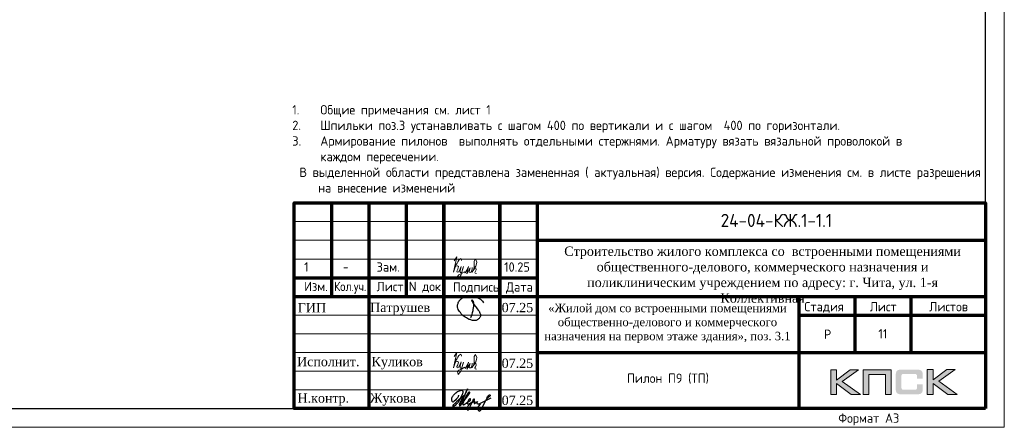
# Model space of a CAD drawing. Header units: millimetres. Extents: x 349531 to 1063351, y -131924 to 96186.
# Tile 182 of 230: x 970063 to 996412, y -65812 to -54913. Entities that reach past the tile are written whole.
import ezdxf
from ezdxf.enums import TextEntityAlignment as Align

# ---------------------------------------------------------------- set-up
doc = ezdxf.new("R2010")
doc.units = ezdxf.units.MM
for name, color, linetype in [('PDF7_Text', 7, 'Continuous'), ('PDF8_Text', 7, 'Continuous'), ('Рамка печать', 7, 'Continuous'), ('ТОЛСТЫЕ_ОСНОВНЫЕ', 6, 'Continuous')]:
    doc.layers.add(name, color=color, linetype=linetype)
for name, color, linetype, lineweight in [('Выноски', 20, 'Continuous', 20), ('Каркасы ригель', 3, 'Continuous', 0), ('размер', 1, 'Continuous', 25), ('Рамка', 7, 'Continuous', 70), ('Текст', 7, 'Continuous', 25), ('ТОНКИЕ', 7, 'Continuous', 9)]:
    doc.layers.add(name, color=color, linetype=linetype, lineweight=lineweight)
doc.styles.add('GOST-2.304_Type-B', font='GOST_Common.ttf')
doc.styles.add('PDF Times New Roman', font='times.ttf')
doc.styles.add('style1', font='GOST_Common.ttf', dxfattribs={"height": 500})
doc.styles.add('ГОСТ', font='GOST_Common.ttf')

# ---------------------------------------------------------------- blocks, each defined once
blk = doc.blocks.new('*U1380')
at = {"layer": 'ТОЛСТЫЕ_ОСНОВНЫЕ', "color": 6}
blk.add_lwpolyline([(20, 5), (415, 5), (415, 292), (20, 292)], close=True, dxfattribs=at)
at = {"layer": 'ТОНКИЕ'}
blk.add_lwpolyline([(0, 0), (420, 0), (420, 297), (0, 297)], close=True, dxfattribs=at)
at = {"layer": 'Текст', "style": 'style1'}
blk.add_text('Формат А3', height=2.5, dxfattribs=at).set_placement((375.57, 1.2))
blk = doc.blocks.new('11')
at = {"layer": 'Выноски'}
for p, q in [((47885, 66608), (47944, 66700)), ((47944, 66700), (47962, 66737)), ((47962, 66737), (47989, 66781)), ((47989, 66781), (48016, 66806)), ((48016, 66806), (48038, 66823)), ((48038, 66823), (48060, 66786)), ((48060, 66786), (48058, 66769))]:
    blk.add_line(p, q, dxfattribs=at)
blk.add_lwpolyline([(47863, 66761), (47937, 66865), (47843, 66458), (47885, 66564), (47905, 66616), (47954, 66628), (47979, 66606), (47957, 66539), (47937, 66487), (47947, 66458), (47991, 66470), (48051, 66611), (48041, 66569), (48023, 66505), (48023, 66448), (48065, 66448), (48090, 66529), (48110, 66608), (48043, 66369), (47972, 66275), (47954, 66344), (47991, 66389), (48078, 66431), (48142, 66470), (48154, 66441), (48204, 66512), (48246, 66606), (48209, 66455), (48204, 66418), (48295, 66574), (48265, 66463), (48265, 66455), (48312, 66453), (48342, 66529), (48347, 66584), (48337, 66465), (48349, 66453), (48401, 66569), (48443, 66616), (48461, 66678), (48466, 66727), (48436, 66811), (48399, 66754), (48399, 66618), (48389, 66549), (48374, 66507), (48416, 66564), (48441, 66576), (48451, 66524), (48433, 66482), (48419, 66453), (48424, 66428), (48458, 66421)], dxfattribs=at)
blk = doc.blocks.new('яяя')
at = {"lineweight": 30}
for points in [[(345424, 110432), (345425, 110410), (345424, 110397), (345417, 110379), (345406, 110350), (345390, 110319), (345357, 110275), (345310, 110221), (345265, 110176), (345198, 110110), (345161, 110077), (345133, 110066), (345116, 110066), (345102, 110075), (345090, 110091), (345082, 110115), (345074, 110146), (345066, 110182), (345064, 110206), (345067, 110234), (345077, 110278), (345095, 110320), (345114, 110361), (345134, 110395), (345159, 110428), (345195, 110469), (345228, 110506), (345284, 110560), (345331, 110595), (345379, 110625), (345435, 110648), (345486, 110670), (345532, 110686), (345573, 110696), (345605, 110698), (345621, 110695), (345635, 110687), (345648, 110671), (345656, 110649), (345659, 110625), (345659, 110583), (345656, 110553), (345647, 110523), (345635, 110489), (345387, 110033), (345349, 109985), (345311, 109948), (345247, 109889), (345209, 109858), (345192, 109844), (345180, 109837), (345157, 109833), (345150, 109835), (345140, 109842), (345135, 109856), (345138, 109881), (345148, 109892), (345183, 109930), (345267, 110024), (345343, 110105), (345455, 110213), (345617, 110343), (345775, 110456), (345811, 110526), (345838, 110607), (345890, 110740), (345902, 110771), (345698, 110295), (345672, 110226), (345626, 110132), (345572, 110032), (345518, 109953), (345481, 109918), (345497, 110001), (345567, 110147), (345655, 110301), (345760, 110442)], [(345481, 109918), (345476, 109896), (345475, 109874), (345485, 109861), (345506, 109866), (345539, 109891), (345632, 109983), (345968, 110450), (346022, 110527), (346029, 110560), (346027, 110579), (346026, 110590), (346010, 110605), (345993, 110609), (345975, 110601), (345962, 110584), (345954, 110562), (345857, 110421), (345783, 110292), (345741, 110183), (345701, 110079), (345665, 109985), (345660, 109952), (345666, 109929), (345669, 109915), (345682, 109910), (345702, 109914), (345735, 109941), (345846, 110007), (346065, 110160), (346075, 110193), (346070, 110217), (346066, 110236), (346052, 110241), (346030, 110241), (346007, 110228), (345978, 110203), (345960, 110164), (345892, 110010), (345895, 109986), (345904, 109966), (345925, 109964), (345969, 109968), (346045, 110000), (346218, 110114), (346261, 110154), (346280, 110184), (346282, 110210), (346278, 110225), (346263, 110229), (346241, 110222), (346220, 110198), (346162, 110049), (345989, 109904), (345932, 109849), (345906, 109805), (345891, 109739), (345890, 109690), (345899, 109652), (345924, 109647), (345956, 109655), (345980, 109674), (346058, 109838), (346158, 110046), (346261, 110098), (346314, 110120), (346292, 110079), (346269, 110036), (346261, 110008), (346267, 109998), (346293, 109998), (346363, 110039), (346445, 110095), (346421, 110068), (346414, 110040), (346407, 110011), (346416, 109990), (346466, 109972), (346509, 109977), (346574, 109984), (347172, 110293)], [(346586, 109971), (346543, 109917), (346509, 109873), (346489, 109825), (346475, 109767), (346472, 109710), (346478, 109675), (346485, 109641), (346501, 109621), (346517, 109602), (346542, 109589), (346568, 109592), (346605, 109620), (346680, 109731), (346736, 109842), (346865, 110115), (346962, 110290), (346969, 110318), (346979, 110360), (347013, 110403), (347056, 110434), (347091, 110450), (347109, 110450), (347121, 110434), (347115, 110405), (347072, 110355), (347012, 110307), (346924, 110222)]]:
    blk.add_lwpolyline(points, dxfattribs=at)
blk = doc.blocks.new('Патрушев')
at = {"color": 5, "lineweight": 25}
blk.add_lwpolyline([(58.5, -35.1), (59.7, -32), (60.2, -29.8), (60.5, -28.8), (60.8, -27.6), (61.1, -26.3), (61.4, -24.7), (61.6, -23), (61.8, -21.6), (61.8, -20.5), (61.7, -19.5), (61.5, -18.6), (61.3, -17.9), (61, -17.3), (60.6, -16.9), (60.5, -16.7), (60.4, -16.6), (60.3, -16.5), (60, -16.4), (59.7, -16.4), (59.6, -16.4), (59.4, -16.5), (59.3, -16.7), (59.3, -17), (59.4, -17.1), (61.8, -21), (63.1, -22.9), (63.7, -23.6), (64.5, -24.6), (65.5, -25.9), (66.4, -27.1), (66.9, -27.7), (67.4, -28.4), (67.7, -28.9), (68, -29.5), (68.4, -30.4), (68.7, -31), (68.8, -31.7), (68.9, -32.2), (68.9, -32.7), (68.9, -33.3), (68.8, -33.8), (68.6, -34.6), (68.3, -35.2), (67.9, -35.7), (67.6, -36.2), (66.9, -36.8), (66.4, -37.1), (65.9, -37.5), (65.3, -37.9), (64.8, -38.1), (64.1, -38.3), (63.6, -38.4), (62.5, -38.5), (61.6, -38.5), (60.9, -38.4), (60.1, -38.3), (59.3, -38), (58.4, -37.7), (57.7, -37.5), (56.6, -37.3), (55.9, -36.9), (54.9, -36.3), (53.8, -35.7), (53.1, -35.2), (52.2, -34.7), (51.3, -34.1), (50.1, -33.3), (49.1, -32.3), (48, -31.1), (47.1, -29.9), (46.1, -28.7), (45.2, -27.6), (44.7, -26.5), (44.3, -25.1), (44, -24.3), (44, -23.3), (43.9, -22.5), (44, -21.5), (44.2, -20.6), (44.5, -20), (44.7, -19.1), (45, -18.2), (45.5, -17.4), (45.8, -16.9), (46.4, -16.1), (47, -15.5), (47.8, -14.8), (48.6, -14.3), (49.4, -13.8), (50.5, -13.3), (51.6, -12.9), (52.7, -12.5), (54.2, -12.1), (55.4, -11.9), (56.9, -11.8), (58.3, -11.8), (59.6, -11.9), (61, -12.1), (62.7, -12.4), (64.5, -12.9), (66.2, -13.6), (67.6, -14.3), (68.9, -15.1), (70, -16.3), (71.1, -17.5), (71.7, -18.3), (72.3, -19.3)], dxfattribs=at)
blk = doc.blocks.new('штамп кж1.1')
at = {"layer": 'Рамка печать', "lineweight": 20}
h = blk.add_hatch(color=0, dxfattribs=at)
h.paths.add_polyline_path([(419458, -85094), (419234, -85094), (418867, -85370), (418867, -85094), (418712, -85094), (418712, -85757), (418867, -85757), (418867, -85466), (419264, -85757), (419512, -85757), (419019, -85406)])
h.paths.add_polyline_path([(419737, -85219), (420175, -85219), (420175, -85757), (420329, -85757), (420329, -85094), (420165, -85094), (419583, -85094), (419583, -85251), (419583, -85757), (419737, -85757)])
h.paths.add_polyline_path([(421451, -85091), (421295, -85091), (421295, -85754), (421451, -85754), (421451, -85462), (421847, -85754), (422095, -85754), (421602, -85403), (422041, -85091), (421818, -85091), (421451, -85367)])
blk.add_hatch(color=204, dxfattribs=at).paths.add_polyline_path([(421166, -85165), (421164, -85157), (421161, -85151), (421158, -85145), (421154, -85139), (421151, -85134), (421147, -85129), (421143, -85124), (421139, -85120), (421133, -85117), (421128, -85113), (421122, -85109), (421115, -85107), (421108, -85104), (421100, -85101), (421093, -85099), (421075, -85096), (421056, -85093), (421035, -85092), (421012, -85091), (420617, -85091), (420594, -85092), (420573, -85093), (420553, -85096), (420536, -85099), (420528, -85102), (420521, -85104), (420514, -85107), (420508, -85110), (420502, -85113), (420496, -85117), (420491, -85120), (420486, -85124), (420482, -85129), (420478, -85134), (420474, -85139), (420471, -85145), (420468, -85151), (420466, -85158), (420463, -85165), (420461, -85172), (420457, -85188), (420455, -85206), (420453, -85226), (420453, -85248), (420453, -85596), (420453, -85618), (420455, -85638), (420457, -85656), (420461, -85673), (420463, -85680), (420466, -85687), (420468, -85694), (420471, -85700), (420474, -85705), (420478, -85711), (420482, -85716), (420486, -85720), (420491, -85725), (420496, -85728), (420502, -85731), (420508, -85735), (420514, -85738), (420521, -85740), (420528, -85743), (420536, -85745), (420553, -85749), (420573, -85751), (420594, -85753), (420617, -85754), (421012, -85754), (421035, -85753), (421056, -85752), (421075, -85749), (421092, -85746), (421100, -85743), (421108, -85741), (421115, -85738), (421122, -85735), (421128, -85732), (421133, -85728), (421139, -85725), (421143, -85720), (421147, -85716), (421151, -85711), (421154, -85706), (421158, -85700), (421161, -85694), (421164, -85688), (421166, -85680), (421169, -85673), (421172, -85656), (421175, -85639), (421176, -85618), (421177, -85596), (421177, -85487), (421022, -85487), (421022, -85576), (421022, -85582), (421021, -85588), (421020, -85594), (421019, -85599), (421017, -85604), (421015, -85608), (421012, -85612), (421008, -85616), (421005, -85619), (421001, -85622), (420996, -85624), (420991, -85626), (420987, -85627), (420981, -85628), (420974, -85628), (420968, -85629), (420649, -85629), (420644, -85628), (420639, -85628), (420635, -85626), (420631, -85624), (420627, -85621), (420624, -85618), (420620, -85615), (420617, -85611), (420615, -85607), (420613, -85603), (420611, -85598), (420609, -85593), (420607, -85584), (420607, -85574), (420607, -85256), (420607, -85250), (420607, -85245), (420609, -85240), (420610, -85235), (420611, -85231), (420613, -85228), (420616, -85225), (420619, -85221), (420622, -85218), (420626, -85216), (420630, -85214), (420634, -85212), (420639, -85211), (420643, -85210), (420649, -85210), (420654, -85210), (420968, -85210), (420974, -85210), (420981, -85210), (420986, -85212), (420991, -85213), (420996, -85215), (421000, -85217), (421004, -85220), (421008, -85223), (421011, -85227), (421014, -85231), (421017, -85235), (421019, -85240), (421020, -85245), (421021, -85250), (421022, -85257), (421022, -85263), (421022, -85336), (421177, -85336), (421177, -85248), (421176, -85226), (421175, -85206), (421172, -85188), (421168, -85172)])
at = {"layer": 'Рамка', "color": 7}
for p, q in [((405358, -83134), (405358, -80634)), ((407358, -83134), (407358, -80634)), ((410858, -81634), (422858, -81634)), ((404358, -82634), (410858, -82634)), ((404358, -83134), (422858, -83134)), ((419358, -83134), (419358, -84634)), ((420858, -83134), (420858, -84634)), ((417858, -83634), (422858, -83634)), ((417858, -83634), (422858, -83634)), ((410858, -84634), (422858, -84634))]:
    blk.add_line(p, q, dxfattribs=at)
at = {"layer": 'Рамка'}
for p, q in [((406358, -86134), (406358, -80634)), ((408358, -86134), (408358, -80634)), ((408358, -80634), (408358, -86134)), ((409858, -80634), (409858, -86134)), ((409858, -86134), (409858, -80634)), ((410858, -80634), (410858, -86134)), ((417858, -83134), (417858, -86134))]:
    blk.add_line(p, q, dxfattribs=at)
at = {"layer": 'Рамка', "color": 7, "lineweight": 15}
for p, q in [((404358, -81134), (410858, -81134)), ((404358, -81634), (410858, -81634)), ((404358, -82134), (410858, -82134)), ((404358, -83634), (410858, -83634)), ((404358, -84134), (410858, -84134)), ((404358, -84634), (410858, -84634)), ((404358, -85134), (410858, -85134)), ((404358, -85634), (410858, -85634))]:
    blk.add_line(p, q, dxfattribs=at)
at = {"layer": 'Рамка'}
blk.add_lwpolyline([(422858, -86134), (404358, -86134), (404358, -80634), (422858, -80634)], close=True, dxfattribs=at)
at = {"layer": 'Рамка печать', "color": 0, "lineweight": 20}
for points in [[(418712, -85757), (418712, -85094), (418867, -85094), (418867, -85370), (419234, -85094), (419458, -85094), (419019, -85406), (419512, -85757), (419264, -85757), (418867, -85466), (418867, -85757), (418712, -85757)], [(419737, -85757), (419737, -85219), (420175, -85219), (420175, -85757), (420329, -85757), (420329, -85094), (420165, -85094), (419583, -85094), (419583, -85251), (419583, -85757), (419737, -85757)], [(421295, -85754), (421295, -85091), (421451, -85091), (421451, -85367), (421818, -85091), (422041, -85091), (421602, -85403), (422095, -85754), (421847, -85754), (421451, -85462), (421451, -85754), (421295, -85754)]]:
    blk.add_lwpolyline(points, close=True, dxfattribs=at)
at = {"color": 5, "xscale": 24.5, "yscale": 24.5, "zscale": 24.5}
blk.add_blockref('Патрушев', (407651, -82836), dxfattribs=at)
at = {"color": 2, "lineweight": 60, "xscale": 0.5, "yscale": 0.5, "zscale": 0.5}
blk.add_blockref('яяя', (236038, -140993), dxfattribs=at)
at = {"layer": 'Выноски', "color": 0}
blk.add_blockref('11', (360773, -151499), dxfattribs=at)
at = {"layer": 'PDF7_Text', "char_height": 248, "attachment_point": 7, "style": 'PDF Times New Roman'}
for s, insert in [('07.25', (409908, -83561)), ('Патрушев', (406387, -83634)), ('07.25', (409908, -85050)), ('Жукова', (406381, -86056)), ('07.25', (409908, -86042))]:
    blk.add_mtext(s, dxfattribs=dict(at, insert=insert))
at = {"layer": 'PDF7_Text', "insert": (406426, -85084), "char_height": 247.95, "attachment_point": 7, "style": 'PDF Times New Roman'}
blk.add_mtext_dynamic_manual_height_columns('{\\C256;Куликов}', width=2000, gutter_width=1250, heights=[0], dxfattribs=at)
at = {"layer": 'PDF8_Text', "char_height": 248, "attachment_point": 7, "style": 'PDF Times New Roman'}
for s, insert in [('ГИП', (404451, -83561)), ('Исполнит.', (404432, -85007)), ('Н.контр.', (404445, -86056))]:
    blk.add_mtext(s, dxfattribs=dict(at, insert=insert))
at = {"layer": 'Текст', "color": 7, "style": 'ГОСТ'}
blk.add_text('24-04-КЖ.1-1.1', height=350, dxfattribs=at).set_placement((417259, -81103), align=Align.MIDDLE_CENTER)
for s, p in [('Изм.', (404622, -82993)), ('Лист', (406561, -82996)), ('N док.', (407423, -82993)), ('Подпись', (408601, -83008)), ('Дата', (410023, -83008)), ('Стадия', (418009, -83534)), ('Лист', (419758, -83534)), ('Листов', (421350, -83534)), ('Р', (418530, -84272))]:
    blk.add_text(s, height=250, dxfattribs=at).set_placement(p)
at = {"layer": 'Текст', "color": 7, "style": 'ГОСТ', "width": 0.9}
blk.add_text('Кол.уч.', height=250, dxfattribs=at).set_placement((405423, -82992))
at = {"layer": 'Текст', "color": 7, "attachment_point": 1, "style": 'ГОСТ'}
for s, width, heights, insert, char_height in [('\\pxqc;{\\fTimes New Roman|b0|i0|c204|p18;\\C256;Строительство жилого комплекса со  встроенными помещениями общественного-делового, коммерческого назначения и поликлиническим учреждением по адресу: г. Чита, ул. 1-я Коллективная}', 11543.07, [0], (411117, -81801), 250), ('\\pxqc;{\\fTimes New Roman|b0|i0|c204|p18;\\C256;«Жилой дом со встроенными помещениями общественно-делового и коммерческого назначения на первом этаже здания», поз. 3.1\\P}', 7000, [1500], (410844, -83331), 225)]:
    blk.add_mtext_dynamic_manual_height_columns(s, width=width, gutter_width=12.5, heights=heights, dxfattribs=dict(at, insert=insert, char_height=char_height))
blk = doc.blocks.new('*T1619')
at = {"layer": 'Каркасы ригель', "color": 0, "linetype": 'ByBlock', "lineweight": -2, "transparency": 16777216}
for p, q in [((0, 0), (1500, 0)), ((0, -1000), (1500, -1000))]:
    blk.add_line(p, q, dxfattribs=at)
at = {"layer": 'Каркасы ригель', "color": 0, "linetype": 'ByBlock', "lineweight": 50, "transparency": 16777216}
for p, q in [((0, 0), (0, -1000)), ((1500, 0), (1500, -1000))]:
    blk.add_line(p, q, dxfattribs=at)
at = {"layer": 'Каркасы ригель', "color": 0, "linetype": 'Continuous', "lineweight": 0, "transparency": 16777216, "insert": (750, -500), "char_height": 250, "width": 1000, "attachment_point": 5, "style": 'ГОСТ'}
blk.add_mtext('11', dxfattribs=at)

msp = doc.modelspace()

# ---------------------------------------------------------------- block references
at = {"xscale": 100, "yscale": 100, "zscale": 100}
msp.add_blockref('*U1380', (954412.4, -65811.7), dxfattribs=at)
msp.add_blockref('*T1619', (992412.4, -62811.7))
at = {"layer": 'Выноски', "color": 0}
msp.add_blockref('11', (933826.8, -128121.7), dxfattribs=at)
at = {"layer": 'размер'}
msp.add_blockref('штамп кж1.1', (573054.1, 20822.5), dxfattribs=at)

# ---------------------------------------------------------------- texts
at = {"ltscale": 100, "insert": (977358.4, -57196.6), "char_height": 250, "width": 17398.124, "attachment_point": 1, "style": 'GOST-2.304_Type-B'}
msp.add_mtext('\\pxi-3,l3,t3,20;1.^IОбщие примечания см. лист 1\\P2.^IШпильки поз.3 устанавливать с шагом 400 по вертикали и с шагом  400 по горизонтали.\\P3.^IАрмирование пилонов  выполнять отдельными стержнями. Арматуру вязать вязальной проволокой в каждом пересечении.', dxfattribs=at)
at = {"layer": 'Выноски', "color": 240, "true_color": 0xed1f24, "insert": (977550.3, -58867.3), "char_height": 250, "width": 18219.66, "attachment_point": 1, "style": 'ГОСТ'}
msp.add_mtext('\\pxi-2,l2,sm1;В выделенной области представлена замененная ( актуальная) версия. Содержание изменения см. в листе разрешения на внесение изменений', dxfattribs=at)
at = {"layer": 'Текст', "color": 7, "style": 'ГОСТ'}
for s, p in [('1', (977675.8, -61648.1)), ('1', (977675.8, -61648.1)), ('Зам.', (979614.6, -61650.8)), ('Зам.', (979614.6, -61650.8)), ('10.25', (983026.9, -61650.8))]:
    msp.add_text(s, height=250, dxfattribs=at).set_placement(p)
at = {"layer": 'Текст', "color": 7, "style": 'ГОСТ', "width": 0.9}
msp.add_text('-', height=250, dxfattribs=at).set_placement((978714.5, -61646.7))
msp.add_text('-', height=250, dxfattribs=at).set_placement((978714.5, -61646.7))
at = {"layer": 'Текст', "color": 7, "insert": (983912.4, -63957.9), "char_height": 250, "attachment_point": 1, "style": 'ГОСТ'}
msp.add_mtext_dynamic_manual_height_columns('\\pxqc;{\\C256;\\PПилон П9 (ТП) }', width=7000, gutter_width=12.5, heights=[1500], dxfattribs=at)

doc.saveas('drawing.dxf')
